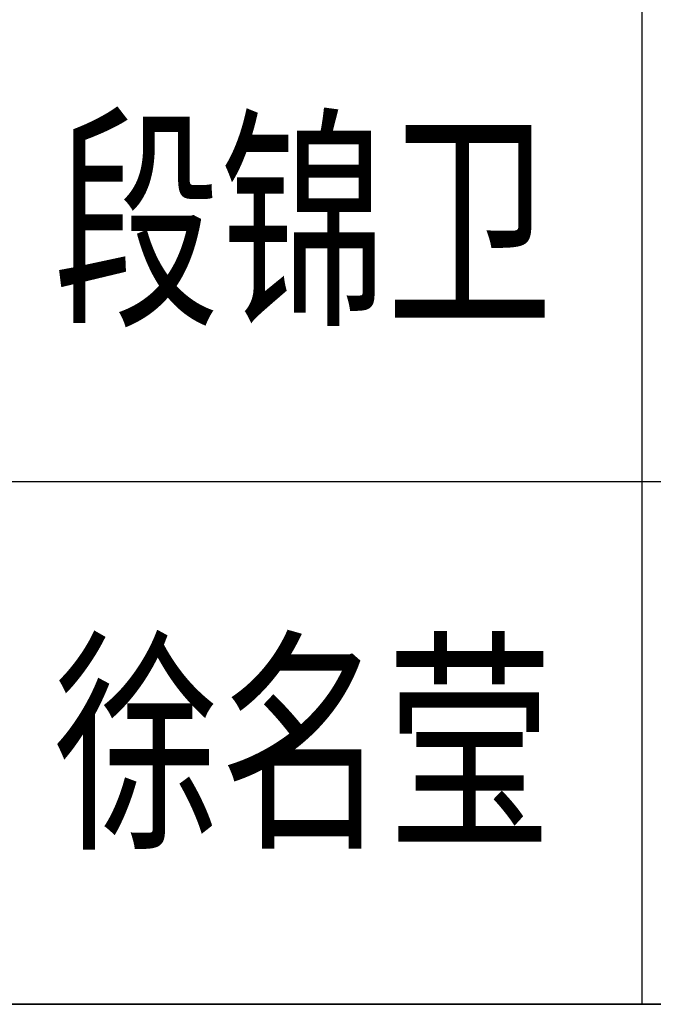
# Model space of a CAD drawing. Extents: x 1779708 to 7299578, y -1121471 to 88434.
# Tile 18 of 100: x 3888195 to 3889650, y -1023192 to -1020932. Entities that reach past the tile are written whole.
import ezdxf

# ---------------------------------------------------------------- set-up
doc = ezdxf.new("R2010")
doc.units = 0
doc.header["$LTSCALE"] = 1000
doc.header["$MEASUREMENT"] = 0
doc.layers.add('PUB_TITLE', color=4, linetype='CONTINUOUS')
doc.layers.add('通-图框－文字', color=4, linetype='CONTINUOUS')
doc.styles.add('仿宋', font='txt', dxfattribs={"width": 0.7})

msp = doc.modelspace()

# ---------------------------------------------------------------- linework, layer by layer
at = {"layer": 'PUB_TITLE'}
for p, q in [((3884723.3, -1021992.1), (3891723.3, -1021992.1)), ((3891723.3, -1023192.1), (3884723.3, -1023192.1))]:
    msp.add_line(p, q, dxfattribs=at)
for points in [[(3889623.3, -1014792.1), (3889623.3, -1023192.1)], [(3884723.3, -1023192.1), (3891723.3, -1023192.1)]]:
    msp.add_lwpolyline(points, dxfattribs=at)

# ---------------------------------------------------------------- texts
at = {"layer": '通-图框－文字', "style": '仿宋', "width": 0.7}
for s, p in [('段锦卫', (3888273.3, -1021592.1)), ('徐名莹', (3888273.3, -1022792.1))]:
    msp.add_text(s, height=400, dxfattribs=at).set_placement(p)

doc.saveas('drawing.dxf')
